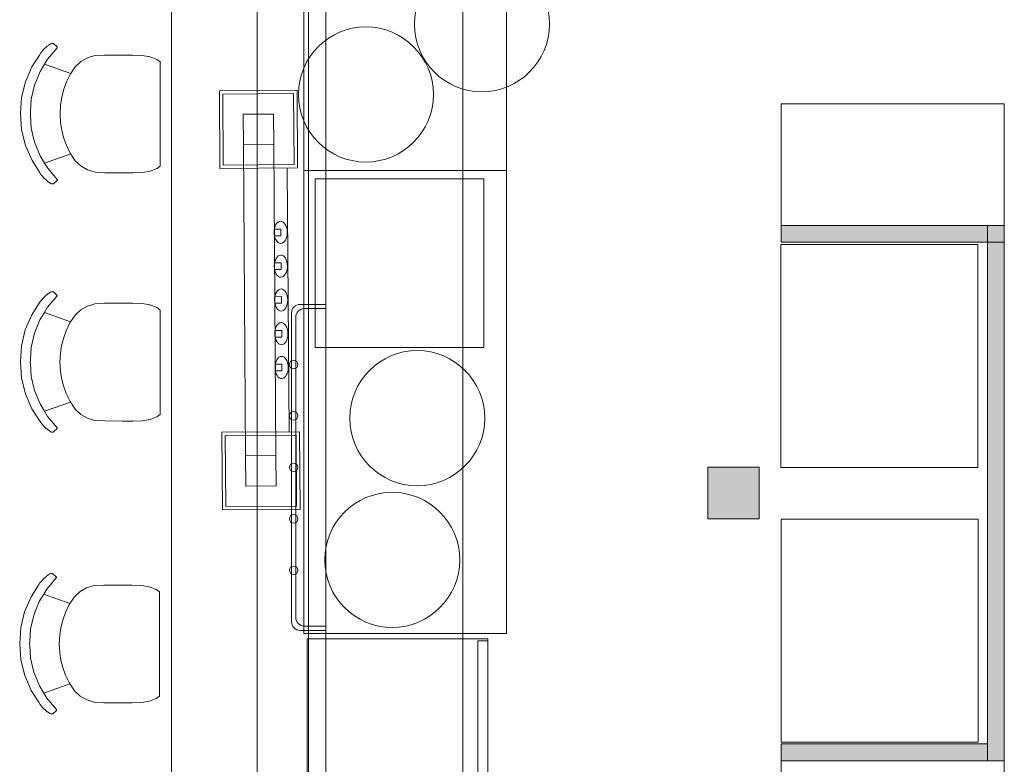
# Model space of a CAD drawing. Header units: millimetres. Extents: x -1131 to 37929, y -9154 to 9180.
# Tile 20 of 85: x 4513 to 7430, y -785 to 1420. Entities that reach past the tile are written whole.
import ezdxf

# ---------------------------------------------------------------- set-up
doc = ezdxf.new("R2010")
doc.units = ezdxf.units.MM
doc.layers.add('GREYSCALE', color=9, linetype='Continuous', lineweight=0, true_color=0x808080)

# ---------------------------------------------------------------- blocks, each defined once
blk = doc.blocks.new('FLOOR PLAN')
at = {"layer": 'GREYSCALE'}
for points in [[(7149.783313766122, 9964.27831635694), (7760.782091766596, 9964.27831635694), (7760.782091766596, 9914.278416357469), (7149.783313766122, 9914.278416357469)], [(7760.782091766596, 9964.27831635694), (7810.781991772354, 9964.27831635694), (7810.781991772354, 9914.278416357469), (7760.782091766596, 9914.278416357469)], [(7760.782091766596, 9914.278416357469), (7810.781991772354, 9914.278416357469), (7810.781991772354, 9964.27831635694), (7760.782091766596, 9964.27831635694)], [(7760.782091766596, 9914.206569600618), (7810.781991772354, 9914.206569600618), (7810.781991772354, 9964.206469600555), (7760.782091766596, 9964.206469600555)], [(7760.782091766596, 9914.278416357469), (7810.781991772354, 9914.278416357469), (7810.781991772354, 8379.28148635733), (7760.782091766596, 8379.28148635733)], [(7149.783313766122, 8429.281386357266), (7760.782091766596, 8429.281386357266), (7760.782091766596, 8379.28148635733), (7149.783313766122, 8379.28148635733)]]:
    blk.add_hatch(color=256, dxfattribs=at).paths.add_polyline_path(points)
at = {"layer": 'GREYSCALE', "ltscale": 0.25}
h = blk.add_hatch(color=256, dxfattribs=at)
h.dxf.hatch_style = 1
h.paths.add_polyline_path([(6931.967642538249, 9247.885108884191), (6931.967642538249, 9095.485108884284), (7084.367642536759, 9095.485108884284), (7084.367642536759, 9247.885108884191)])
at = {"layer": 'GREYSCALE', "ltscale": 0.2}
for p, q in [((5597.345006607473, 7286.784497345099), (5597.345006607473, 11136.7134784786)), ((5749.745006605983, 11136.7134784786), (5749.745006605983, 7286.784497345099))]:
    blk.add_line(p, q, dxfattribs=at)
at = {"layer": 'GREYSCALE', "ltscale": 0.25}
for p, q in [((5343.345006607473, 11111.31347847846), (5343.345006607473, 7312.184497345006)), ((5800.545006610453, 7312.184497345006), (5800.545006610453, 11111.31347847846)), ((5800.545006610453, 11111.31347847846), (5800.545006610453, 7312.184497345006)), ((6206.945006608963, 7312.184497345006), (6206.945006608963, 11111.31347847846)), ((7149.783313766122, 10324.27759635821), (7810.781991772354, 10324.27759635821)), ((7149.783313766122, 10324.27759635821), (7810.781991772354, 10324.27759635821)), ((7149.783313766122, 9964.206469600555), (7149.783313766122, 10324.27759635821)), ((7810.781991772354, 10324.27759635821), (7810.781991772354, 9964.206469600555)), ((7810.781991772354, 9964.206469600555), (7149.783313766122, 9964.206469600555)), ((5724.345006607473, 9730.455547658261), (5800.545006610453, 9730.455547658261)), ((5737.045006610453, 9717.755547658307), (5800.545006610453, 9717.755547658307)), ((5698.945006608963, 8790.655547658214), (5698.945006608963, 9705.055547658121)), ((5711.645006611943, 8803.355547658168), (5711.645006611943, 9692.355547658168)), ((6931.967642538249, 9247.885108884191), (7084.367642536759, 9247.885108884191)), ((6931.967642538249, 9095.485108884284), (6931.967642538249, 9247.885108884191)), ((7084.367642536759, 9247.885108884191), (7084.367642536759, 9095.485108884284)), ((7084.367642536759, 9095.485108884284), (6931.967642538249, 9095.485108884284)), ((5800.545006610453, 8765.255547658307), (5724.345006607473, 8765.255547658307)), ((5800.545006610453, 8777.955547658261), (5737.045006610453, 8777.955547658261)), ((7810.781991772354, 8379.353333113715), (7149.783313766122, 8379.353333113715)), ((7149.783313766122, 8379.353333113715), (7149.783313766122, 8019.282206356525)), ((7149.783313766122, 8379.28148635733), (7810.781991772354, 8379.28148635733)), ((7810.781991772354, 8019.282206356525), (7810.781991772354, 8379.353333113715))]:
    blk.add_line(p, q, dxfattribs=at)
at = {"layer": 'GREYSCALE', "ltscale": 25}
for p, q in [((5735.41962660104, 11092.69365984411, -58.95277662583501), (5735.41962660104, 10126.23369819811, -58.95277662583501)), ((6335.418426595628, 10126.23369819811, -58.95277662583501), (6335.418426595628, 11092.69365984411, -58.95277662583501)), ((5691.937803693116, 9352.153174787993, -9.492772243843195), (5686.362911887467, 10134.09416815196, -9.492772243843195)), ((5735.41962660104, 10126.23369819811, -58.95277662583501), (5735.41962660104, 8756.298520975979, -58.95277662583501)), ((6335.418426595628, 10126.23369819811, -58.95277662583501), (5735.41962660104, 10126.23369819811, -58.95277662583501)), ((5735.41962660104, 10126.23369819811, -58.95277662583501), (6335.418426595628, 10126.23369819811, -58.95277662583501)), ((6335.418426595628, 8756.298520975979, -58.95277662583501), (6335.418426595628, 10126.23369819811, -58.95277662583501)), ((6268.768427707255, 10102.3111814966, -58.95277662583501), (5768.769427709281, 10102.3111814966, -58.95277662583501)), ((5768.769427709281, 10102.3111814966, -58.95277662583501), (5768.769427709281, 9602.31218149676, -58.95277662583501)), ((6268.768427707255, 9602.31218149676, -58.95277662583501), (6268.768427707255, 10102.3111814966, -58.95277662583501)), ((5768.769427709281, 9602.31218149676, -58.95277662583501), (6268.768427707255, 9602.31218149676, -58.95277662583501)), ((5735.41962660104, 8756.298520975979, -58.95277662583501), (6335.418426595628, 8756.298520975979, -58.95277662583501))]:
    blk.add_line(p, q, dxfattribs=at)
at = {"layer": 'GREYSCALE'}
for p, q in [((4987.740450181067, 10502.49448814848), (4985.413964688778, 10501.50537617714)), ((4989.461587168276, 10502.82464675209), (4987.740450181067, 10502.49448814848)), ((4990.471833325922, 10502.84609329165), (4989.461587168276, 10502.82464675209)), ((4992.750845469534, 10502.84300296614), (4990.471833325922, 10502.84609329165)), ((4993.638348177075, 10502.3689905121), (4992.750845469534, 10502.84300296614)), ((5004.183697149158, 10492.53851707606), (4993.638348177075, 10502.3689905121)), ((4955.96708855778, 10474.64074469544), (4951.958300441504, 10468.41591450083)), ((4955.96708855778, 10474.64074469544), (4959.583990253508, 10479.14195343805)), ((4963.407518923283, 10483.4706926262), (4959.583990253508, 10479.14195343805)), ((4967.336125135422, 10487.52807928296), (4963.407518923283, 10483.4706926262)), ((4971.259818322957, 10491.22417701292), (4967.336125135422, 10487.52807928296)), ((4975.064062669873, 10494.48112588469), (4971.259818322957, 10491.22417701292)), ((4978.635239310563, 10497.23323839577), (4975.064062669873, 10494.48112588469)), ((5004.251238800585, 10489.8761403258), (4976.350627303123, 10456.5823943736)), ((4979.294814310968, 10497.66333971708), (4978.635239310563, 10497.23323839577)), ((4981.864824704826, 10499.42706275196), (4979.294814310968, 10497.66333971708)), ((4981.864824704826, 10499.42706275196), (4982.549618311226, 10499.87459206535)), ((4985.413964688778, 10501.50537617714), (4982.549618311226, 10499.87459206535)), ((5004.183697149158, 10492.53851707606), (5004.704996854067, 10491.70487010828)), ((5004.729684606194, 10490.73117868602), (5004.251238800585, 10489.8761403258)), ((5004.704996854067, 10491.70487010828), (5004.729684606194, 10490.73117868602)), ((4951.958300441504, 10468.41591450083), (4929.740160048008, 10433.91567475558)), ((4976.350627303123, 10456.5823943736), (4967.002695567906, 10441.12229290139)), ((5074.863865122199, 10449.11794726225), (5057.845830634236, 10433.45185186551)), ((5094.333419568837, 10460.07123378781), (5074.863865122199, 10449.11794726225)), ((5116.585048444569, 10466.74447167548), (5094.333419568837, 10460.07123378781)), ((5145.232523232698, 10468.43554476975), (5116.585048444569, 10466.74447167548)), ((5145.232523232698, 10468.43554476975), (5169.953713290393, 10468.40376582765)), ((5170.142096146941, 10468.40075933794), (5169.953713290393, 10468.40376582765)), ((5196.708998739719, 10468.36935032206), (5170.142096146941, 10468.40075933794)), ((5197.137226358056, 10468.36275183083), (5196.708998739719, 10468.36935032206)), ((5228.450811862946, 10468.32854526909), (5197.137226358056, 10468.36275183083)), ((5256.775746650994, 10467.4256745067), (5228.450811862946, 10468.32854526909)), ((5279.984936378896, 10463.55662254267), (5256.775746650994, 10467.4256745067)), ((5300.2865851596, 10455.77386691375), (5279.984936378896, 10463.55662254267)), ((5310.166590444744, 10448.14596579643), (5300.2865851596, 10455.77386691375)), ((5310.166590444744, 10448.14596579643), (5310.166594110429, 10139.51673383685)), ((5310.80043245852, 10447.65660528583), (5310.426303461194, 10447.94545322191)), ((4929.740160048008, 10433.91567475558), (4910.53330180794, 10389.64572417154)), ((4953.969134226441, 10419.56670322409), (4937.621000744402, 10379.67966000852)), ((4967.002695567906, 10441.12229290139), (4953.969134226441, 10419.56670322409)), ((5044.871017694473, 10413.56327179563), (4967.002695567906, 10441.12229290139)), ((5042.906751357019, 10410.55232522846), (5057.845830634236, 10433.45185186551)), ((4910.53330180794, 10389.64572417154), (4898.835522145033, 10342.9581677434)), ((5023.660957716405, 10364.42091734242), (5031.7436112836, 10387.02332399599)), ((5031.7436112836, 10387.02332399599), (5042.906751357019, 10410.55232522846)), ((4937.621000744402, 10379.67966000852), (4927.681767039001, 10337.83733775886)), ((5017.993510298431, 10342.33410558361), (5023.660957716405, 10364.42091734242)), ((4895.944249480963, 10295.03899906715), (4898.835522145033, 10342.9581677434)), ((4927.681767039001, 10337.83733775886), (4925.691971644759, 10300.80397656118)), ((5014.604045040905, 10320.96061794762), (5017.993510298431, 10342.33410558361)), ((4925.647823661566, 10299.98231016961), (4925.380187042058, 10295.00115298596)), ((4925.691971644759, 10300.80397656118), (4925.647823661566, 10299.98231016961)), ((5013.155377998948, 10294.36604183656), (5014.604045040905, 10320.96061794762)), ((4895.944249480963, 10295.03899906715), (4898.95875222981, 10247.11223727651)), ((4925.660633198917, 10290.01929151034), (4925.380187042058, 10295.00115298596)), ((4925.706894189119, 10289.19750857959), (4925.660633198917, 10290.01929151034)), ((4927.791924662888, 10252.15890824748), (4925.706894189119, 10289.19750857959)), ((5014.672435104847, 10267.76817434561), (5013.155377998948, 10294.36604183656)), ((4910.77662409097, 10200.3944465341), (4898.95875222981, 10247.11223727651)), ((4937.838785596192, 10210.29088967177), (4927.791924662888, 10252.15890824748)), ((5018.116872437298, 10246.38589827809), (5014.672435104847, 10267.76817434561)), ((5023.841133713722, 10224.28443915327), (5018.116872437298, 10246.38589827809)), ((4954.289539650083, 10170.3616765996), (4937.838785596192, 10210.29088967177)), ((5031.981933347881, 10201.66116533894), (5023.841133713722, 10224.28443915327)), ((4930.09738266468, 10156.07496060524), (4910.77662409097, 10200.3944465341)), ((5043.20561337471, 10178.10336982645), (5031.981933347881, 10201.66116533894)), ((4940.960403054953, 10139.19446916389), (4930.09738266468, 10156.07496060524)), ((4967.410274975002, 10148.72021073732), (4954.289539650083, 10170.3616765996)), ((5044.656091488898, 10175.885006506), (4967.410274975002, 10148.72021073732)), ((5058.203626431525, 10155.16538705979), (5043.20561337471, 10178.10336982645)), ((5075.262008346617, 10139.45547531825), (5058.203626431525, 10155.16538705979)), ((4952.439337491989, 10121.46321255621), (4940.960403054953, 10139.19446916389)), ((4976.766289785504, 10133.28831074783), (4967.410274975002, 10148.72021073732)), ((5004.752605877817, 10099.92271041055), (4976.766289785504, 10133.28831074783)), ((5094.759785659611, 10128.45210350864), (5075.262008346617, 10139.45547531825)), ((5117.028646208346, 10121.72160282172), (5094.759785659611, 10128.45210350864)), ((5280.42088560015, 10124.48929414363), (5257.221557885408, 10120.67991877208)), ((5300.702581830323, 10132.21985723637), (5280.42088560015, 10124.48929414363)), ((5310.166594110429, 10139.51673383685), (5300.702581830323, 10132.21985723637)), ((5310.800436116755, 10140.00543428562), (5310.426307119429, 10139.7169759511)), ((4956.429119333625, 10115.28231545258), (4952.439337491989, 10121.46321255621)), ((4956.429119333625, 10115.28231545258), (4960.057607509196, 10110.77179123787)), ((4963.892279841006, 10106.433205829), (4960.057607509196, 10110.77179123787)), ((4967.831332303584, 10102.36570364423), (4963.892279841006, 10106.433205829)), ((4971.76454269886, 10098.6595042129), (4967.831332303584, 10102.36570364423)), ((4975.577174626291, 10095.39276224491), (4971.76454269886, 10098.6595042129)), ((4979.155439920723, 10092.63145762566), (4975.577174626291, 10095.39276224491)), ((5004.691910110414, 10097.26049853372), (4994.171804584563, 10087.45710916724)), ((5004.691910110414, 10097.26049853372), (5005.211067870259, 10098.09280777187)), ((5005.233251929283, 10099.06643893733), (5004.752605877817, 10099.92271041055)), ((5005.211067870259, 10098.09280777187), (5005.233251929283, 10099.06643893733)), ((5145.680563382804, 10119.95684751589), (5117.028646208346, 10121.72160282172)), ((5145.680563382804, 10119.95684751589), (5197.1570507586, 10119.8906741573)), ((5197.585639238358, 10119.89617665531), (5197.1570507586, 10119.8906741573)), ((5228.898850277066, 10119.84985768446), (5197.585639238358, 10119.89617665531)), ((5257.221557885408, 10120.67991877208), (5228.898850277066, 10119.84985768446)), ((4979.816123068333, 10092.1996588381), (4979.155439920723, 10092.63145762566)), ((4982.390677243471, 10090.42932137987), (4979.816123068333, 10092.1996588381)), ((4982.390677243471, 10090.42932137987), (4983.076623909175, 10089.9800296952)), ((4985.945173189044, 10088.34187473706), (4983.076623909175, 10089.9800296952)), ((4988.274209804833, 10087.34677711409), (4985.945173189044, 10088.34187473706)), ((4989.996201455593, 10087.01219164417), (4988.274209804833, 10087.34677711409)), ((4991.006506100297, 10086.98814726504), (4989.996201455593, 10087.01219164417)), ((4993.285517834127, 10086.98537729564), (4991.006506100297, 10086.98814726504)), ((4994.171804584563, 10087.45710916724), (4993.285517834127, 10086.98537729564)), ((7149.783313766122, 9964.27831635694), (7760.782091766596, 9964.27831635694)), ((7149.783313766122, 9914.278416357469), (7149.783313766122, 9964.27831635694)), ((7149.783313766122, 9964.27831635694), (7149.783313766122, 9914.278416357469)), ((7810.781991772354, 9964.278316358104), (7149.783313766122, 9964.27831635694)), ((7760.782091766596, 8469.281306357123), (7760.782091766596, 9964.27831635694)), ((7760.782091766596, 9964.27831635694), (7760.782091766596, 9914.278416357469)), ((7760.782091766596, 9964.27831635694), (7810.781991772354, 9964.27831635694)), ((7760.782091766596, 9914.278416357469), (7760.782091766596, 9964.27831635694)), ((7810.781991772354, 9964.27831635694), (7760.782091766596, 9964.27831635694)), ((7760.782091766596, 9964.27831635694), (7760.782091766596, 9914.278416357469)), ((7810.781991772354, 9964.206469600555), (7760.782091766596, 9964.206469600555)), ((7760.782091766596, 9964.206469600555), (7760.782091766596, 9914.206569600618)), ((7810.781991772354, 8469.281306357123), (7810.781991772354, 9964.27831635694)), ((7810.781991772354, 9964.27831635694), (7810.781991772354, 8469.281306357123)), ((7810.781991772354, 9964.27831635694), (7810.781991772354, 9914.278416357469)), ((7810.781991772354, 8379.28148635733), (7810.781991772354, 9964.278316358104)), ((7810.781991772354, 9914.278416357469), (7810.781991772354, 9964.27831635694)), ((7810.781991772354, 9914.206569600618), (7810.781991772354, 9964.206469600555)), ((7148.443929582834, 9907.824729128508), (7148.443929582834, 9247.426049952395)), ((7732.642761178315, 9907.824729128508), (7148.443929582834, 9907.824729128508)), ((7760.782091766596, 9914.278416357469), (7149.783313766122, 9914.278416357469)), ((7149.783313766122, 9914.278416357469), (7760.782091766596, 9914.278416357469)), ((7732.642761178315, 9247.426049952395), (7732.642761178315, 9907.824729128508)), ((7760.782091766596, 9914.278416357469), (7810.781991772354, 9914.278416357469)), ((7760.782091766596, 8379.28148635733), (7760.782091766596, 9914.278416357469)), ((7810.781991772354, 9914.278416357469), (7760.782091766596, 9914.278416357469)), ((7760.782091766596, 9914.278416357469), (7760.782091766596, 8429.281386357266)), ((7760.782091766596, 9914.278416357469), (7810.781991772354, 9914.278416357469)), ((7760.782091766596, 9914.206569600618), (7810.781991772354, 9914.206569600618)), ((7810.781991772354, 9914.278416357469), (7810.781991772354, 8379.28148635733)), ((4955.671674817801, 9739.736038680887), (4959.288576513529, 9744.237247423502)), ((4963.112105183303, 9748.565986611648), (4959.288576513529, 9744.237247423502)), ((4967.040711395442, 9752.623373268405), (4963.112105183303, 9748.565986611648)), ((4970.964404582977, 9756.319470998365), (4967.040711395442, 9752.623373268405)), ((4974.768648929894, 9759.576419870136), (4970.964404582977, 9756.319470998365)), ((4978.339825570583, 9762.328532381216), (4974.768648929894, 9759.576419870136)), ((5003.955825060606, 9754.971434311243), (4976.055213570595, 9721.67768835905)), ((4978.999400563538, 9762.758633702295), (4978.339825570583, 9762.328532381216)), ((4981.569410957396, 9764.522356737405), (4978.999400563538, 9762.758633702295)), ((4981.569410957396, 9764.522356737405), (4982.254204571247, 9764.969886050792)), ((4985.118550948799, 9766.600670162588), (4982.254204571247, 9764.969886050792)), ((4987.445036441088, 9767.589782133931), (4985.118550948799, 9766.600670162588)), ((4989.166173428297, 9767.919940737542), (4987.445036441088, 9767.589782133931)), ((4990.176419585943, 9767.941387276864), (4989.166173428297, 9767.919940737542)), ((4992.455431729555, 9767.938296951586), (4990.176419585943, 9767.941387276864)), ((4993.342934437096, 9767.464284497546), (4992.455431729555, 9767.938296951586)), ((5003.888283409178, 9757.633811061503), (4993.342934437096, 9767.464284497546)), ((5003.888283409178, 9757.633811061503), (5004.409583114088, 9756.80016409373)), ((5004.434270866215, 9755.82647267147), (5003.955825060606, 9754.971434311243)), ((5004.409583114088, 9756.80016409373), (5004.434270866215, 9755.82647267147)), ((4951.662886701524, 9733.511208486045), (4929.444746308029, 9699.01096874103)), ((4955.671674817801, 9739.736038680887), (4951.662886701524, 9733.511208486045)), ((4976.055213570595, 9721.67768835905), (4966.707281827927, 9706.217586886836)), ((5074.56845138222, 9714.213241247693), (5057.550416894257, 9698.547145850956)), ((5094.038005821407, 9725.16652777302), (5074.56845138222, 9714.213241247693)), ((5116.28963470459, 9731.83976566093), (5094.038005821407, 9725.16652777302)), ((5144.937109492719, 9733.53083875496), (5116.28963470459, 9731.83976566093)), ((5144.937109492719, 9733.53083875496), (5169.658299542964, 9733.499059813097)), ((5169.846682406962, 9733.49605332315), (5169.658299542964, 9733.499059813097)), ((5196.41358499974, 9733.464644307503), (5169.846682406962, 9733.49605332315)), ((5196.841812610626, 9733.458045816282), (5196.41358499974, 9733.464644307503)), ((5228.155398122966, 9733.423839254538), (5196.841812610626, 9733.458045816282)), ((5256.480332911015, 9732.52096849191), (5228.155398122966, 9733.423839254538)), ((5279.689522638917, 9728.651916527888), (5256.480332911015, 9732.52096849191)), ((5299.991171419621, 9720.869160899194), (5279.689522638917, 9728.651916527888)), ((5309.871176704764, 9713.241259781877), (5299.991171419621, 9720.869160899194)), ((4929.444746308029, 9699.01096874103), (4910.237888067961, 9654.741018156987)), ((4966.707281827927, 9706.217586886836), (4953.673720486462, 9684.661997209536)), ((5044.575603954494, 9678.65856578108), (4966.707281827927, 9706.217586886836)), ((5042.61133761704, 9675.647619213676), (5057.550416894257, 9698.547145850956)), ((5309.871176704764, 9713.241259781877), (5309.87118037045, 9404.612027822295)), ((5310.505018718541, 9712.751899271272), (5310.130889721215, 9713.040747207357)), ((4953.673720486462, 9684.661997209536), (4937.325586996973, 9644.774953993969)), ((5031.448197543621, 9652.11861798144), (5042.61133761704, 9675.647619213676)), ((4910.237888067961, 9654.741018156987), (4898.540108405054, 9608.05346172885)), ((4937.325586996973, 9644.774953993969), (4927.386353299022, 9602.932631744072)), ((5017.698096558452, 9607.429399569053), (5023.365543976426, 9629.516211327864)), ((5023.365543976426, 9629.516211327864), (5031.448197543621, 9652.11861798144)), ((4895.648835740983, 9560.1342930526), (4898.540108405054, 9608.05346172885)), ((4927.386353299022, 9602.932631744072), (4925.39655790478, 9565.89927054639)), ((5014.308631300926, 9586.055911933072), (5017.698096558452, 9607.429399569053)), ((5012.859964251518, 9559.461335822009), (5014.308631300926, 9586.055911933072)), ((4895.648835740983, 9560.1342930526), (4898.66333848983, 9512.207531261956)), ((4925.352409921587, 9565.077604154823), (4925.084773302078, 9560.096446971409)), ((4925.365219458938, 9555.114585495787), (4925.084773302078, 9560.096446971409)), ((4925.39655790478, 9565.89927054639), (4925.352409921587, 9565.077604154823)), ((4925.41148044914, 9554.292802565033), (4925.365219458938, 9555.114585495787)), ((4927.496510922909, 9517.254202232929), (4925.41148044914, 9554.292802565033)), ((5014.377021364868, 9532.863468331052), (5012.859964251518, 9559.461335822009)), ((4910.48121035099, 9465.489740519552), (4898.66333848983, 9512.207531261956)), ((4937.543371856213, 9475.386183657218), (4927.496510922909, 9517.254202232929)), ((5017.821458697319, 9511.481192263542), (5014.377021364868, 9532.863468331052)), ((5023.545719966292, 9489.379733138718), (5017.821458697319, 9511.481192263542)), ((5031.686519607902, 9466.756459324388), (5023.545719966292, 9489.379733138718)), ((4929.801968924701, 9421.170254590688), (4910.48121035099, 9465.489740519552)), ((4953.994125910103, 9435.456970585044), (4937.543371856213, 9475.386183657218)), ((5042.910199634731, 9443.198663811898), (5031.686519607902, 9466.756459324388)), ((4967.114861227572, 9413.815504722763), (4953.994125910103, 9435.456970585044)), ((5044.360677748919, 9440.980300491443), (4967.114861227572, 9413.815504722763)), ((5057.908212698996, 9420.260681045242), (5042.910199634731, 9443.198663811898)), ((4940.664989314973, 9404.28976314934), (4929.801968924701, 9421.170254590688)), ((4952.14392375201, 9386.558506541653), (4940.664989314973, 9404.28976314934)), ((4976.470876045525, 9398.383604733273), (4967.114861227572, 9413.815504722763)), ((5004.457192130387, 9365.018004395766), (4976.470876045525, 9398.383604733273)), ((5074.966594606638, 9404.550769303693), (5057.908212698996, 9420.260681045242)), ((5094.464371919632, 9393.547397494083), (5074.966594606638, 9404.550769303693)), ((5116.733232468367, 9386.81689680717), (5094.464371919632, 9393.547397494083)), ((5300.407168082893, 9397.315151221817), (5280.12547186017, 9389.584588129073)), ((5309.87118037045, 9404.612027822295), (5300.407168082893, 9397.315151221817)), ((5310.505022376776, 9405.10072827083), (5310.13089337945, 9404.812269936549)), ((4956.133705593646, 9380.37760943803), (4952.14392375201, 9386.558506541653)), ((4956.133705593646, 9380.37760943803), (4959.762193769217, 9375.867085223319)), ((4963.596866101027, 9371.528499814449), (4959.762193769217, 9375.867085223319)), ((4967.535918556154, 9367.460997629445), (4963.596866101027, 9371.528499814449)), ((4971.469128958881, 9363.754798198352), (4967.535918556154, 9367.460997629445)), ((5004.937838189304, 9364.161732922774), (5004.457192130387, 9365.018004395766)), ((5004.91565413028, 9363.188101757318), (5004.937838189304, 9364.161732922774)), ((5145.385149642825, 9385.052141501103), (5116.733232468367, 9386.81689680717)), ((5145.385149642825, 9385.052141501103), (5196.861637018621, 9384.985968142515)), ((5197.290225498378, 9384.991470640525), (5196.861637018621, 9384.985968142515)), ((5228.603436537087, 9384.945151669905), (5197.290225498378, 9384.991470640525)), ((5256.926144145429, 9385.775212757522), (5228.603436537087, 9384.945151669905)), ((5280.12547186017, 9389.584588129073), (5256.926144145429, 9385.775212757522)), ((4975.281760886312, 9360.488056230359), (4971.469128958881, 9363.754798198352)), ((4978.860026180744, 9357.72675161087), (4975.281760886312, 9360.488056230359)), ((4979.520709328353, 9357.294952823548), (4978.860026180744, 9357.72675161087)), ((4982.095263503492, 9355.524615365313), (4979.520709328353, 9357.294952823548)), ((4982.095263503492, 9355.524615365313), (4982.781210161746, 9355.075323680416)), ((4985.649759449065, 9353.437168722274), (4982.781210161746, 9355.075323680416)), ((4987.978796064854, 9352.442071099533), (4985.649759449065, 9353.437168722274)), ((4989.700787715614, 9352.107485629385), (4987.978796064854, 9352.442071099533)), ((4990.711092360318, 9352.083441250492), (4989.700787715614, 9352.107485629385)), ((4992.990104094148, 9352.080671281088), (4990.711092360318, 9352.083441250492)), ((4993.876390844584, 9352.552403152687), (4992.990104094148, 9352.080671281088)), ((5004.396496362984, 9362.35579251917), (4993.876390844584, 9352.552403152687)), ((5004.396496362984, 9362.35579251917), (5004.91565413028, 9363.188101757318)), ((7148.443929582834, 9247.426049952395), (7732.642761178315, 9247.426049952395)), ((7149.283264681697, 9094.556719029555, 83.88446348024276), (7149.283264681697, 8434.158039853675, 83.88446348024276)), ((7733.482096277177, 9094.556719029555, 83.88446348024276), (7149.283264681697, 9094.556719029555, 83.88446348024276)), ((7733.482096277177, 8434.158039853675, 83.88446348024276), (7733.482096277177, 9094.556719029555, 83.88446348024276)), ((4976.313976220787, 8928.052489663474), (4972.742799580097, 8925.300377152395)), ((4976.973551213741, 8928.482590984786), (4976.313976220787, 8928.052489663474)), ((4979.543561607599, 8930.246314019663), (4976.973551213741, 8928.482590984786)), ((4979.543561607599, 8930.246314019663), (4980.228355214, 8930.69384333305)), ((4983.092701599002, 8932.324627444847), (4980.228355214, 8930.69384333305)), ((4985.41918708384, 8933.31373941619), (4983.092701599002, 8932.324627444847)), ((4987.1403240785, 8933.6438980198), (4985.41918708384, 8933.31373941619)), ((4988.150570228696, 8933.665344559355), (4987.1403240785, 8933.6438980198)), ((4990.429582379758, 8933.662254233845), (4988.150570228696, 8933.665344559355)), ((4991.317085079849, 8933.188241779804), (4990.429582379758, 8933.662254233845)), ((5001.862434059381, 8923.357768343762), (4991.317085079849, 8933.188241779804)), ((4949.637037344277, 8899.235165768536), (4927.418896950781, 8864.734926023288)), ((4953.645825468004, 8905.459995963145), (4949.637037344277, 8899.235165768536)), ((4953.645825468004, 8905.459995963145), (4957.262727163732, 8909.96120470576)), ((4961.086255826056, 8914.289943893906), (4957.262727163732, 8909.96120470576)), ((4965.014862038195, 8918.347330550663), (4961.086255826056, 8914.289943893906)), ((4968.938555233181, 8922.043428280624), (4965.014862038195, 8918.347330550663)), ((4972.742799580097, 8925.300377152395), (4968.938555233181, 8922.043428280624)), ((5001.929975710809, 8920.695391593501), (4974.029364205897, 8887.401645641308)), ((5001.862434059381, 8923.357768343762), (5002.38373375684, 8922.524121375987)), ((5002.408421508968, 8921.550429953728), (5001.929975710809, 8920.695391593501)), ((5002.38373375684, 8922.524121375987), (5002.408421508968, 8921.550429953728)), ((5114.263785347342, 8897.563722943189), (5092.01215647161, 8890.890485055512)), ((5142.911260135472, 8899.25479603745), (5114.263785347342, 8897.563722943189)), ((5142.911260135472, 8899.25479603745), (5167.632450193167, 8899.223017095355)), ((5167.820833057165, 8899.22001060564), (5167.632450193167, 8899.223017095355)), ((5194.387735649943, 8899.188601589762), (5167.820833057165, 8899.22001060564)), ((5194.815963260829, 8899.18200309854), (5194.387735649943, 8899.188601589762)), ((5226.12954877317, 8899.147796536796), (5194.815963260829, 8899.18200309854)), ((5254.454483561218, 8898.244925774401), (5226.12954877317, 8899.147796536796)), ((5277.66367328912, 8894.375873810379), (5254.454483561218, 8898.244925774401)), ((4964.68143247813, 8871.941544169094), (4951.647871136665, 8850.385954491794)), ((4974.029364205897, 8887.401645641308), (4964.68143247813, 8871.941544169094)), ((5042.549754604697, 8844.382523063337), (4964.68143247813, 8871.941544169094)), ((5072.542602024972, 8879.937198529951), (5055.52456753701, 8864.271103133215)), ((5092.01215647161, 8890.890485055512), (5072.542602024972, 8879.937198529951)), ((5297.965322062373, 8886.593118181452), (5277.66367328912, 8894.375873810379)), ((5307.845327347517, 8878.965217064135), (5297.965322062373, 8886.593118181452)), ((5307.845327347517, 8878.965217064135), (5307.845331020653, 8570.335985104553)), ((5308.479169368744, 8878.47585655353), (5308.105040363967, 8878.764704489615)), ((4927.418896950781, 8864.734926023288), (4908.212038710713, 8820.464975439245)), ((4951.647871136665, 8850.385954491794), (4935.299737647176, 8810.498911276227)), ((5029.422348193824, 8817.842575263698), (5040.585488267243, 8841.371576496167)), ((5040.585488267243, 8841.371576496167), (5055.52456753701, 8864.271103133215)), ((4908.212038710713, 8820.464975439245), (4896.514259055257, 8773.777419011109)), ((4935.299737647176, 8810.498911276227), (4925.360503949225, 8768.656589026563)), ((5021.339694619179, 8795.240168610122), (5029.422348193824, 8817.842575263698)), ((5015.672247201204, 8773.153356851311), (5021.339694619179, 8795.240168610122)), ((4893.622986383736, 8725.858250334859), (4896.514259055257, 8773.777419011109)), ((4925.360503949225, 8768.656589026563), (4923.370708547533, 8731.62322782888)), ((5010.834114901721, 8725.185293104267), (5012.282781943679, 8751.77986921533)), ((5012.282781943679, 8751.77986921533), (5015.672247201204, 8773.153356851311)), ((4893.622986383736, 8725.858250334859), (4896.637489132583, 8677.931488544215)), ((4923.32656057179, 8730.801561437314), (4923.058923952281, 8725.820404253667)), ((4923.33937010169, 8720.838542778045), (4923.058923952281, 8725.820404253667)), ((4923.370708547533, 8731.62322782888), (4923.32656057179, 8730.801561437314)), ((5012.35117200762, 8698.58742561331), (5010.834114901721, 8725.185293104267)), ((4923.385631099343, 8720.01675984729), (4923.33937010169, 8720.838542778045)), ((4925.470661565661, 8682.978159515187), (4923.385631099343, 8720.01675984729)), ((5015.795609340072, 8677.2051495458), (5012.35117200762, 8698.58742561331)), ((4908.455361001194, 8631.21369780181), (4896.637489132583, 8677.931488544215)), ((4935.517522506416, 8641.110140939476), (4925.470661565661, 8682.978159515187)), ((5021.519870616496, 8655.103690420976), (5015.795609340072, 8677.2051495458)), ((4951.968276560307, 8601.180927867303), (4935.517522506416, 8641.110140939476)), ((5029.660670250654, 8632.480416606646), (5021.519870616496, 8655.103690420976)), ((4927.776119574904, 8586.894211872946), (4908.455361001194, 8631.21369780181)), ((5042.334828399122, 8606.704257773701), (4965.089011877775, 8579.539462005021)), ((5040.884350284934, 8608.922621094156), (5029.660670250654, 8632.480416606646)), ((5055.882363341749, 8585.9846383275), (5040.884350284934, 8608.922621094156)), ((4938.639139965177, 8570.013720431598), (4927.776119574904, 8586.894211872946)), ((4965.089011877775, 8579.539462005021), (4951.968276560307, 8601.180927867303)), ((4974.445026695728, 8564.107562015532), (4965.089011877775, 8579.539462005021)), ((5072.940745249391, 8570.27472658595), (5055.882363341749, 8585.9846383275)), ((4950.118074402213, 8552.28246382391), (4938.639139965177, 8570.013720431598)), ((4954.107856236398, 8546.101566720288), (4950.118074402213, 8552.28246382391)), ((5002.431342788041, 8530.741961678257), (4974.445026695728, 8564.107562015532)), ((5092.438522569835, 8559.271354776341), (5072.940745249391, 8570.27472658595)), ((5114.707383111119, 8552.540854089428), (5092.438522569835, 8559.271354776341)), ((5143.359300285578, 8550.776098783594), (5114.707383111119, 8552.540854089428)), ((5143.359300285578, 8550.776098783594), (5194.835787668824, 8550.709925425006)), ((5195.264376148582, 8550.715427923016), (5194.835787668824, 8550.709925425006)), ((5226.57758717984, 8550.669108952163), (5195.264376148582, 8550.715427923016)), ((5254.900294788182, 8551.49917003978), (5226.57758717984, 8550.669108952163)), ((5278.099622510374, 8555.308545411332), (5254.900294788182, 8551.49917003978)), ((5298.381318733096, 8563.039108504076), (5278.099622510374, 8555.308545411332)), ((5307.845331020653, 8570.335985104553), (5298.381318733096, 8563.039108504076)), ((5308.479173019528, 8570.824685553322), (5308.105044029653, 8570.536227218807)), ((4954.107856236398, 8546.101566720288), (4957.736344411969, 8541.591042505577)), ((4961.571016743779, 8537.252457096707), (4957.736344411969, 8541.591042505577)), ((4965.510069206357, 8533.184954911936), (4961.571016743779, 8537.252457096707)), ((4969.443279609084, 8529.47875548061), (4965.510069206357, 8533.184954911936)), ((4973.255911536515, 8526.212013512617), (4969.443279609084, 8529.47875548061)), ((4976.834176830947, 8523.45070889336), (4973.255911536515, 8526.212013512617)), ((4977.494859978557, 8523.018910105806), (4976.834176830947, 8523.45070889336)), ((4980.069414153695, 8521.248572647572), (4977.494859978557, 8523.018910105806)), ((4980.069414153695, 8521.248572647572), (4980.755360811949, 8520.799280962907)), ((4983.623910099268, 8519.161126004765), (4980.755360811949, 8520.799280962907)), ((4985.952946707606, 8518.166028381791), (4983.623910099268, 8519.161126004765)), ((4987.674938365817, 8517.831442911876), (4985.952946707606, 8518.166028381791)), ((4991.850541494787, 8518.276360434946), (4990.9642547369, 8517.804628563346)), ((5002.370647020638, 8528.079749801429), (4991.850541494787, 8518.276360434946)), ((5002.370647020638, 8528.079749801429), (5002.889804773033, 8528.912059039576)), ((5002.911988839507, 8529.885690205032), (5002.431342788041, 8530.741961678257)), ((5002.889804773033, 8528.912059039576), (5002.911988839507, 8529.885690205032)), ((4988.685243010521, 8517.80739853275), (4987.674938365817, 8517.831442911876)), ((4990.9642547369, 8517.804628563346), (4988.685243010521, 8517.80739853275)), ((7149.283264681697, 8434.158039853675, 83.88446348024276), (7733.482096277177, 8434.158039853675, 83.88446348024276)), ((7760.782091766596, 8429.281386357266), (7149.783313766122, 8429.281386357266)), ((7149.783313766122, 8429.281386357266), (7149.783313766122, 8379.28148635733)), ((7149.783313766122, 8379.28148635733), (7810.781991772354, 8379.28148635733)), ((7810.781991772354, 8379.28148635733), (7760.782091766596, 8379.28148635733))]:
    blk.add_line(p, q, dxfattribs=at)
at = {"layer": 'GREYSCALE', "ltscale": 25, "elevation": -9.492772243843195}
for points in [[(5715.214396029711, 10364.30680838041), (5485.220785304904, 10362.65531752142), (5486.872276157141, 10132.66170678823), (5716.865886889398, 10134.31319764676)], [(5705.286477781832, 10354.23528222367), (5495.29231145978, 10352.72739926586), (5496.80019441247, 10142.73323294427), (5706.794360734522, 10144.24111590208)], [(5645.718968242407, 10293.80612528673), (5555.721468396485, 10293.15988973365), (5556.367703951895, 10203.16238988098), (5646.365203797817, 10203.80862543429)], [(5646.365203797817, 10203.80862543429), (5556.367703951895, 10203.16238988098), (5562.978450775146, 9282.187957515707), (5652.975950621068, 9282.834193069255)], [(5667.802766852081, 9933.706133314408), (5648.303308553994, 9933.566115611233), (5648.163290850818, 9953.065573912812), (5667.662749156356, 9953.205591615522)], [(5668.520806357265, 9833.708911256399), (5649.021348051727, 9833.568893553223), (5648.881330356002, 9853.068351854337), (5668.380788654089, 9853.208369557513)], [(5669.238845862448, 9733.711689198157), (5649.739387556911, 9733.571671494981), (5649.599369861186, 9753.07112979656), (5669.098828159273, 9753.21114749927)], [(5669.816867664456, 9653.213925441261), (5650.317409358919, 9653.073907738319), (5650.457427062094, 9633.574449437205), (5669.956885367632, 9633.714467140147)], [(5670.534907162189, 9553.216703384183), (5651.035448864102, 9553.076685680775), (5651.175466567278, 9533.57722737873), (5670.674924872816, 9533.717245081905)], [(5724.12286926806, 9123.341265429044), (5494.129258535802, 9121.689774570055), (5492.477767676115, 9351.683385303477), (5722.471378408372, 9353.334876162)], [(5714.051343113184, 9133.269183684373), (5504.057176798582, 9131.761300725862), (5502.549293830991, 9341.755467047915), (5712.543460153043, 9343.263350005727)], [(5653.622186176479, 9192.836693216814), (5563.624686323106, 9192.190457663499), (5562.978450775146, 9282.187957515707), (5652.975950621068, 9282.834193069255)]]:
    blk.add_lwpolyline(points, close=True, dxfattribs=at)
at = {"layer": 'GREYSCALE', "ltscale": 125, "elevation": -58.95277662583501}
for points in [[(5745.777441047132, 7368.2542526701), (6280.776371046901, 7368.2542526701), (6280.776371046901, 8740.251508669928), (5745.777441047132, 8740.251508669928)], [(6250.776431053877, 8734.251520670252), (6250.776431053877, 8294.252400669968), (6280.776371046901, 8294.252400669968), (6280.776371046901, 8734.251520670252)]]:
    blk.add_lwpolyline(points, close=True, dxfattribs=at)
at = {"layer": 'GREYSCALE'}
for centre in [(6262.992585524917, 10559.77390393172, -58.95277662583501), (5919.336939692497, 10351.73989409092, -58.95277662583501), (6071.477986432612, 9393.479827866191, -58.95277662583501), (5997.314803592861, 8973.928107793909, -58.95277662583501)]:
    blk.add_circle(centre, 199.9995999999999, dxfattribs=at)
at = {"layer": 'GREYSCALE', "ltscale": 0.25}
for centre in [(5705.295006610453, 9552.655547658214), (5705.295006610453, 9400.255547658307), (5705.295006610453, 9247.855547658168), (5705.295006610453, 9095.455547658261), (5705.295006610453, 8943.055547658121)]:
    blk.add_circle(centre, 12.7, dxfattribs=at)
for centre, start, end in [((5724.345006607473, 9705.055547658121), 90, 180), ((5737.045006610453, 9692.355547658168), 90, 180), ((5724.345006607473, 8790.655547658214), 180, 270), ((5737.045006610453, 8803.355547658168), 180, 270)]:
    blk.add_arc(centre, 25.4, start, end, dxfattribs=at)
at = {"layer": 'GREYSCALE', "ltscale": 25, "extrusion": (0, 0, -1)}
for centre, major_axis, ratio, start_param, end_param in [((5666.755411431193, 9943.44884453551, -9.492772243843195), (-0.2352297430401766, 32.75908994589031), 0.5952380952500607, 3.141592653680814, 9.4247779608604), ((5668.191490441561, 9743.454400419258, -9.492772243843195), (-0.235229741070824, 32.75908994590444), 0.5952380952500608, 3.141592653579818, 9.424777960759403)]:
    blk.add_ellipse(centre, major_axis=major_axis, ratio=ratio, start_param=start_param, end_param=end_param, dxfattribs=at)
at = {"layer": 'GREYSCALE', "ltscale": 25, "extrusion": (0, 0, -0.9999999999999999)}
blk.add_ellipse((5667.473450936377, 9843.4516224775, -9.492772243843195), major_axis=(-0.2352297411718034, 32.759089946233), ratio=0.595238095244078, start_param=3.141592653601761, end_param=9.424777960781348, dxfattribs=at)
at = {"layer": 'GREYSCALE', "ltscale": 25}
for centre, major_axis in [((5668.909529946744, 9643.457178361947, -9.492772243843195), (-0.2352297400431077, 32.75908994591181)), ((5669.627569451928, 9543.459956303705, -9.492772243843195), (-0.235229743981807, 32.75908994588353))]:
    blk.add_ellipse(centre, major_axis=major_axis, ratio=0.595238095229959, dxfattribs=at)

msp = doc.modelspace()

# ---------------------------------------------------------------- block references
at = {"layer": 'GREYSCALE'}
msp.add_blockref('FLOOR PLAN', (-381.0311477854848, -9153.537886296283), dxfattribs=at)

doc.saveas('drawing.dxf')
